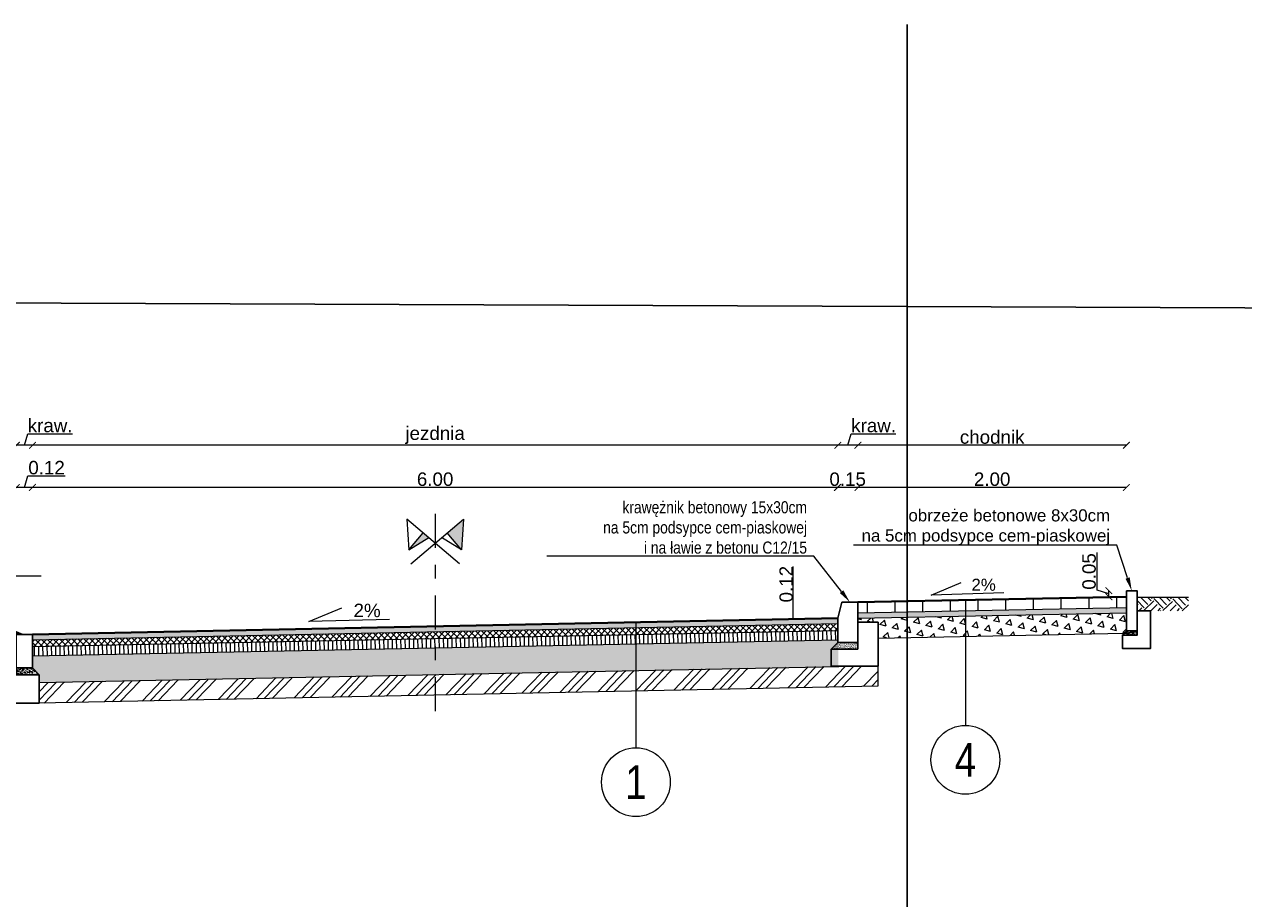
# Model space of a CAD drawing. Header units: metres. Extents: x 274 to 478, y -633 to -162.
# Tile 13 of 18: x 454.97 to 464.05, y -609.9 to -603.39. Entities that reach past the tile are written whole.
import ezdxf
from ezdxf import colors
from ezdxf.entities.mleader import LeaderData, LeaderLine
from ezdxf.math import Vec2, Vec3

# ---------------------------------------------------------------- set-up
doc = ezdxf.new("R2010")
doc.units = ezdxf.units.M
doc.linetypes.add('DASHDOTX2', pattern=[50.8, 25.4, -12.7, 0, -12.7])
doc.layers.add('_brudnopis', color=50, linetype='Continuous', lineweight=30, plot=False)
doc.layers.add('Dr-Kontur', color=170, linetype='Continuous')
for name, color, linetype, lineweight in [('Dr-Wymiar', 7, 'Continuous', 30), ('M_PRZEKROJE CZERWONE', 1, 'Continuous', 40), ('M_Szczegóły wymiar', 7, 'Continuous', 15), ('M_szczegóły_hatch', 251, 'Continuous', 9), ('M_szczegóły_projektowane', 1, 'Continuous', 15), ('Opis', 7, 'Continuous', 15), ('Podsypka cementowo-piaskowa', 251, 'Continuous', 15), ('Przekrojowa', 7, 'Continuous', 30), ('Wymiar', 7, 'Continuous', 15)]:
    doc.layers.add(name, color=color, linetype=linetype, lineweight=lineweight)
doc.styles.add('Opis_1_25', font='arial.ttf', dxfattribs={"height": 0.1})
doc.styles.get("Standard").update_dxf_attribs({"font": 'arial.ttf'})
doc.dimstyles.new('1_25_DK$0', dxfattribs={"dimtxt": 0.05, "dimasz": 0.05, "dimexe": 0.02, "dimexo": 0.05, "dimgap": 0.01, "dimtad": 1, "dimzin": 3, "dimdsep": 46, "dimtxsty": 'Opis_1_25', "dimblk": 'ARCHTICK', "dimcen": 0.05, "dimse1": 1, "dimse2": 1, "dimclrd": 256, "dimclre": 256, "dimazin": 3, "dimtfac": 1, "dimtofl": 0, "dimtmove": 0, "dimatfit": 3, "dimldrblk": 'ARCHTICK', "dimfxl": 1, "dimfrac": 2, "dimtolj": 1, "dimtzin": 3, "dimlwd": -1, "dimlwe": -1, "dimarcsym": 0})
doc.dimstyles.new('Kopia 1_50_DK', dxfattribs={"dimtxt": 0.1, "dimasz": 0.06, "dimexe": 0.02, "dimexo": 0.05, "dimgap": 0.04, "dimtad": 1, "dimzin": 3, "dimdsep": 46, "dimtxsty": 'Opis_1_25', "dimblk": 'ARCHTICK', "dimcen": 0.05, "dimse1": 1, "dimse2": 1, "dimclrd": 256, "dimclre": 256, "dimazin": 3, "dimtfac": 1, "dimtofl": 0, "dimtmove": 0, "dimatfit": 3, "dimldrblk": 'ARCHTICK', "dimfxl": 1, "dimfrac": 2, "dimtolj": 1, "dimtzin": 3, "dimlwd": -1, "dimlwe": -1, "dimarcsym": 0})

# ---------------------------------------------------------------- blocks, each defined once
blk = doc.blocks.new('_ArchTick')
at = {"color": 0, "linetype": 'ByBlock', "lineweight": 0, "const_width": 0.15}
blk.add_lwpolyline([(-0.5, -0.5), (0.5, 0.5)], dxfattribs=at)
blk = doc.blocks.new('*D48')
at = {"layer": 'Defpoints', "color": 0, "transparency": 16777216}
for p in [(461.1802, -606.8363), (461.1802, -607.4797), (463.1802, -607.6504)]:
    blk.add_point(p, dxfattribs=at)
at = {"layer": 'Wymiar', "transparency": 16777216}
blk.add_line((463.1802, -606.8363), (461.1802, -606.8363), dxfattribs=at)
at = {"layer": 'Wymiar', "transparency": 16777216, "xscale": 0.05, "yscale": 0.05, "zscale": 0.05, "rotation": 180}
blk.add_blockref('_ArchTick', (461.1802, -606.8363), dxfattribs=at)
at = {"layer": 'Wymiar', "transparency": 16777216, "xscale": 0.05, "yscale": 0.05, "zscale": 0.05}
blk.add_blockref('_ArchTick', (463.1802, -606.8363), dxfattribs=at)
at = {"layer": 'Wymiar', "color": 0, "transparency": 16777216, "insert": (462.1802, -606.7753), "char_height": 0.1, "attachment_point": 5, "style": 'Opis_1_25'}
blk.add_mtext('\\A1;2.00', dxfattribs=at)
blk = doc.blocks.new('*D49')
at = {"layer": 'Defpoints', "color": 0, "transparency": 16777216}
for p in [(461.0267, -606.8363), (461.1802, -607.4797), (461.0267, -607.5998)]:
    blk.add_point(p, dxfattribs=at)
at = {"layer": 'Wymiar', "transparency": 16777216}
blk.add_line((461.1802, -606.8363), (461.0267, -606.8363), dxfattribs=at)
at = {"layer": 'Wymiar', "transparency": 16777216, "xscale": 0.05, "yscale": 0.05, "zscale": 0.05, "rotation": 180}
blk.add_blockref('_ArchTick', (461.0267, -606.8363), dxfattribs=at)
at = {"layer": 'Wymiar', "transparency": 16777216, "xscale": 0.05, "yscale": 0.05, "zscale": 0.05}
blk.add_blockref('_ArchTick', (461.1802, -606.8363), dxfattribs=at)
at = {"layer": 'Wymiar', "color": 0, "transparency": 16777216, "insert": (461.1035, -606.7753), "char_height": 0.1, "attachment_point": 5, "style": 'Opis_1_25'}
blk.add_mtext('\\A1;0.15', dxfattribs=at)
blk = doc.blocks.new('*D50')
at = {"layer": 'Defpoints', "color": 0, "transparency": 16777216}
for p in [(461.1802, -606.5223), (463.1802, -607.6504), (461.1802, -607.6904)]:
    blk.add_point(p, dxfattribs=at)
at = {"layer": 'Wymiar', "transparency": 16777216}
blk.add_line((463.1802, -606.5223), (461.1802, -606.5223), dxfattribs=at)
at = {"layer": 'Wymiar', "transparency": 16777216, "xscale": 0.05, "yscale": 0.05, "zscale": 0.05, "rotation": 180}
blk.add_blockref('_ArchTick', (461.1802, -606.5223), dxfattribs=at)
at = {"layer": 'Wymiar', "transparency": 16777216, "xscale": 0.05, "yscale": 0.05, "zscale": 0.05}
blk.add_blockref('_ArchTick', (463.1802, -606.5223), dxfattribs=at)
at = {"layer": 'Wymiar', "color": 0, "transparency": 16777216, "insert": (462.1802, -606.4615), "char_height": 0.1, "attachment_point": 5, "style": 'Opis_1_25'}
blk.add_mtext('\\A1;chodnik', dxfattribs=at)
blk = doc.blocks.new('*D61')
at = {"layer": 'Defpoints', "color": 0, "transparency": 16777216}
for p in [(455.0302, -606.8363), (461.0302, -607.8104), (455.0302, -607.9304)]:
    blk.add_point(p, dxfattribs=at)
at = {"layer": 'Wymiar', "transparency": 16777216}
blk.add_line((461.0302, -606.8363), (455.0302, -606.8363), dxfattribs=at)
at = {"layer": 'Wymiar', "transparency": 16777216, "xscale": 0.05, "yscale": 0.05, "zscale": 0.05, "rotation": 180}
blk.add_blockref('_ArchTick', (455.0302, -606.8363), dxfattribs=at)
at = {"layer": 'Wymiar', "transparency": 16777216, "xscale": 0.05, "yscale": 0.05, "zscale": 0.05}
blk.add_blockref('_ArchTick', (461.0302, -606.8363), dxfattribs=at)
at = {"layer": 'Wymiar', "color": 0, "transparency": 16777216, "insert": (458.0302, -606.7753), "char_height": 0.1, "attachment_point": 5, "style": 'Opis_1_25'}
blk.add_mtext('\\A1;6.00', dxfattribs=at)
blk = doc.blocks.new('*D62')
at = {"layer": 'Defpoints', "color": 0, "transparency": 16777216}
for p in [(454.9102, -606.8363), (454.9102, -607.9304), (455.0302, -607.9304)]:
    blk.add_point(p, dxfattribs=at)
at = {"layer": 'Wymiar', "transparency": 16777216}
for p, q in [((454.9702, -606.8363), (454.996, -606.7503)), ((454.996, -606.7503), (455.2747, -606.7503)), ((455.0302, -606.8363), (454.9102, -606.8363))]:
    blk.add_line(p, q, dxfattribs=at)
at = {"layer": 'Wymiar', "transparency": 16777216, "xscale": 0.05, "yscale": 0.05, "zscale": 0.05, "rotation": 180}
blk.add_blockref('_ArchTick', (454.9102, -606.8363), dxfattribs=at)
at = {"layer": 'Wymiar', "transparency": 16777216, "xscale": 0.05, "yscale": 0.05, "zscale": 0.05}
blk.add_blockref('_ArchTick', (455.0302, -606.8363), dxfattribs=at)
at = {"layer": 'Wymiar', "color": 0, "transparency": 16777216, "insert": (455.1354, -606.6892), "char_height": 0.1, "attachment_point": 5, "style": 'Opis_1_25'}
blk.add_mtext('\\A1;0.12', dxfattribs=at)
blk = doc.blocks.new('*D56')
at = {"layer": 'Defpoints', "color": 0, "transparency": 16777216}
for p in [(461.0302, -606.5223), (461.1802, -607.6904), (461.0302, -607.8104)]:
    blk.add_point(p, dxfattribs=at)
at = {"layer": 'Wymiar', "transparency": 16777216}
for p, q in [((461.1052, -606.5223), (461.1309, -606.4365)), ((461.1309, -606.4365), (461.4633, -606.4365)), ((461.1802, -606.5223), (461.0302, -606.5223))]:
    blk.add_line(p, q, dxfattribs=at)
at = {"layer": 'Wymiar', "transparency": 16777216, "xscale": 0.05, "yscale": 0.05, "zscale": 0.05, "rotation": 180}
blk.add_blockref('_ArchTick', (461.0302, -606.5223), dxfattribs=at)
at = {"layer": 'Wymiar', "transparency": 16777216, "xscale": 0.05, "yscale": 0.05, "zscale": 0.05}
blk.add_blockref('_ArchTick', (461.1802, -606.5223), dxfattribs=at)
at = {"layer": 'Wymiar', "color": 0, "transparency": 16777216, "insert": (461.2971, -606.3757), "char_height": 0.1, "attachment_point": 5, "style": 'Opis_1_25'}
blk.add_mtext('\\A1;kraw.', dxfattribs=at)
blk = doc.blocks.new('*D57')
at = {"layer": 'Defpoints', "color": 0, "transparency": 16777216}
for p in [(455.0302, -606.5223), (461.0302, -607.8104), (455.0302, -607.9304)]:
    blk.add_point(p, dxfattribs=at)
at = {"layer": 'Wymiar', "transparency": 16777216}
blk.add_line((461.0302, -606.5223), (455.0302, -606.5223), dxfattribs=at)
at = {"layer": 'Wymiar', "transparency": 16777216, "xscale": 0.05, "yscale": 0.05, "zscale": 0.05, "rotation": 180}
blk.add_blockref('_ArchTick', (455.0302, -606.5223), dxfattribs=at)
at = {"layer": 'Wymiar', "transparency": 16777216, "xscale": 0.05, "yscale": 0.05, "zscale": 0.05}
blk.add_blockref('_ArchTick', (461.0302, -606.5223), dxfattribs=at)
at = {"layer": 'Wymiar', "color": 0, "transparency": 16777216, "insert": (458.0302, -606.4476), "char_height": 0.1, "attachment_point": 5, "style": 'Opis_1_25'}
blk.add_mtext('\\A1;jezdnia', dxfattribs=at)
blk = doc.blocks.new('*D47')
at = {"layer": 'Defpoints', "color": 0, "transparency": 16777216}
for p in [(454.9102, -606.5223), (454.9102, -607.9304), (455.0302, -607.9304)]:
    blk.add_point(p, dxfattribs=at)
at = {"layer": 'Wymiar', "transparency": 16777216}
for p, q in [((454.9702, -606.5223), (454.9959, -606.4365)), ((454.9959, -606.4365), (455.3283, -606.4365)), ((455.0302, -606.5223), (454.9102, -606.5223))]:
    blk.add_line(p, q, dxfattribs=at)
at = {"layer": 'Wymiar', "transparency": 16777216, "xscale": 0.05, "yscale": 0.05, "zscale": 0.05, "rotation": 180}
blk.add_blockref('_ArchTick', (454.9102, -606.5223), dxfattribs=at)
at = {"layer": 'Wymiar', "transparency": 16777216, "xscale": 0.05, "yscale": 0.05, "zscale": 0.05}
blk.add_blockref('_ArchTick', (455.0302, -606.5223), dxfattribs=at)
at = {"layer": 'Wymiar', "color": 0, "transparency": 16777216, "insert": (455.1621, -606.3757), "char_height": 0.1, "attachment_point": 5, "style": 'Opis_1_25'}
blk.add_mtext('\\A1;kraw.', dxfattribs=at)
blk = doc.blocks.new('*D148')
at = {"layer": 'Defpoints', "color": 0, "transparency": 16777216}
for p in [(460.6989, -607.6904), (461.0602, -607.6904), (461.0302, -607.8104)]:
    blk.add_point(p, dxfattribs=at)
at = {"layer": 'Wymiar', "transparency": 16777216}
for p, q in [((460.6989, -607.6904), (460.6989, -607.4252)), ((460.6989, -607.8104), (460.6989, -607.6904))]:
    blk.add_line(p, q, dxfattribs=at)
at = {"layer": 'Wymiar', "transparency": 16777216, "xscale": 0.003, "yscale": 0.003, "zscale": 0.003}
for p, rotation in [((460.6989, -607.6904), 90), ((460.6989, -607.8104), 270)]:
    blk.add_blockref('_ArchTick', p, dxfattribs=dict(at, rotation=rotation))
at = {"layer": 'Wymiar', "color": 0, "transparency": 16777216, "insert": (460.6461, -607.5563), "char_height": 0.1, "attachment_point": 5, "rotation": 90, "style": 'Opis_1_25'}
blk.add_mtext('\\A1;0.12', dxfattribs=at)
blk = doc.blocks.new('*D149')
at = {"layer": 'Defpoints', "color": 0, "transparency": 16777216}
for p in [(463.0497, -607.605), (463.1802, -607.605), (463.1802, -607.6504)]:
    blk.add_point(p, dxfattribs=at)
at = {"layer": 'Wymiar', "transparency": 16777216}
for p, q in [((462.9636, -607.6019), (462.9636, -607.3214)), ((463.0497, -607.6277), (462.9636, -607.6019)), ((463.0497, -607.6504), (463.0497, -607.605))]:
    blk.add_line(p, q, dxfattribs=at)
at = {"layer": 'Wymiar', "transparency": 16777216, "xscale": 0.05, "yscale": 0.05, "zscale": 0.05}
for p, rotation in [((463.0497, -607.605), 90), ((463.0497, -607.6504), 270)]:
    blk.add_blockref('_ArchTick', p, dxfattribs=dict(at, rotation=rotation))
at = {"layer": 'Wymiar', "color": 0, "transparency": 16777216, "insert": (462.9026, -607.4617), "char_height": 0.1, "attachment_point": 5, "rotation": 90, "style": 'Opis_1_25'}
blk.add_mtext('\\A1;0.05', dxfattribs=at)

msp = doc.modelspace()

# ---------------------------------------------------------------- hatches: boundary and pattern name
at = {"layer": 'Dr-Wymiar', "lineweight": 9}
for points in [[(458.2405, -607.0716), (458.1189, -607.1747), (458.2257, -607.3005)], [(457.9829, -607.2098), (457.9414, -607.1747), (457.8347, -607.3005)]]:
    msp.add_hatch(color=256, dxfattribs=at).paths.add_polyline_path(points)
at = {"layer": 'M_szczegóły_hatch'}
h = msp.add_hatch(dxfattribs=at)
h.set_pattern_fill('LINE', color=256, scale=0.065, angle=90)
h.set_pattern_definition([(90, (-1380.43978, -613.83387), (-0.206375, 1e-17), [])])
h.paths.add_polyline_path([(463.1802, -607.7304), (463.1802, -607.6504), (461.1802, -607.6904), (461.1802, -607.7704)])
h = msp.add_hatch(dxfattribs=at)
h.set_pattern_fill('EARTH', color=3, scale=0.4, angle=43.85424)
h.set_pattern_definition([(43.854237, (161.20064, -460.59501), (0.002827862, 0.14139308), [0.1, -0.1]), (43.854237, (161.17466, -460.56797), (0.002827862, 0.14139308), [0.1, -0.1]), (43.854237, (161.14868, -460.54093), (0.002827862, 0.14139308), [0.1, -0.1]), (133.854237, (161.14903, -460.52326), (-0.14139308, 0.002827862), [0.1, -0.1]), (133.854237, (161.17607, -460.49727), (-0.14139308, 0.002827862), [0.1, -0.1]), (133.854237, (161.20311, -460.47129), (-0.14139308, 0.002827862), [0.1, -0.1])])
h.paths.add_polyline_path([(463.6432, -607.7541), (463.6432, -607.655), (463.2602, -607.655), (463.2582, -607.754)])
h = msp.add_hatch(dxfattribs=at)
h.set_pattern_fill('AR-SAND', color=256, scale=0.0005)
h.set_pattern_definition([(37.5, (150.185515, -613.82386), (-0.0008000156, 0.0244706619), [0, -0.019304, 0, -0.02159, 0, -0.0206375]), (7.5, (150.185515, -613.82386), (0.022476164, 0.035841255), [0, -0.010414, 0, -0.017399, 0, -0.0066675]), (327.5, (150.169894, -613.82386), (0.0395496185, 7.18592e-05), [0, -0.00635, 0, -0.02286, 0, -0.029845]), (317.5, (150.169894, -613.82386), (0.0381778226, 0.011146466), [0, -0.003175, 0, -0.014986, 0, -0.017145])])
h.paths.add_polyline_path([(461.1802, -607.809), (461.1802, -607.7704), (463.1802, -607.7304), (463.1802, -607.7705), (461.2514, -607.809)])
h = msp.add_hatch(color=256, dxfattribs=at)
h.dxf.hatch_style = 1
h.paths.add_polyline_path([(461.031, -607.8504), (461.0302, -607.8104), (455.0302, -607.9304), (455.0302, -607.9704)])
at = {"layer": 'M_szczegóły_hatch', "ltscale": 0.1}
h = msp.add_hatch(dxfattribs=at)
h.set_pattern_fill('NET', color=256, scale=0.01, angle=46.14576)
h.set_pattern_definition([(46.145763, (301.698782, -640.314108), (-0.0228950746, 0.0219972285), []), (136.145763, (301.698782, -640.314108), (-0.0219972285, -0.0228950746), [])])
h.paths.add_polyline_path([(461.032, -607.9004), (461.031, -607.8504), (455.0302, -607.9704), (455.0302, -608.0204)])
at = {"layer": 'M_szczegóły_hatch'}
h = msp.add_hatch(dxfattribs=at)
h.set_pattern_fill('TRIANG', color=256, scale=0.01, angle=45)
h.set_pattern_definition([(105, (15667.526704, 2353.83686), (-0.09200443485, 0.02465251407), [0.047625, -0.047625]), (165, (15667.526704, 2353.83686), (-0.0673519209, -0.0673519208), [0.047625, -0.047625]), (45, (15667.4807, 2353.84919), (-0.02465251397, 0.0920044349), [0.047625, -0.047625])])
h.paths.add_polyline_path([(461.3302, -607.8404), (461.1802, -607.8404), (461.1802, -607.8104), (463.1802, -607.7705), (463.1802, -607.905), (463.1644, -607.9208), (461.3302, -607.9574)])
h = msp.add_hatch(dxfattribs=at)
h.set_pattern_fill('LINE', color=256, scale=0.01, angle=91.14576)
h.set_pattern_definition([(91.1457628, (-1362.033744, -1502.930383), (-0.0317436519, -0.00063487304), [])])
h.paths.add_polyline_path([(461.0334, -607.9704), (461.032, -607.9004), (455.0302, -608.0204), (455.0302, -608.0904)])
at = {"layer": 'M_szczegóły_hatch', "transparency": 33554636}
h = msp.add_hatch(dxfattribs=at)
h.set_pattern_fill('TRIANG', color=256, scale=0.01, angle=46.14576)
h.set_pattern_definition([(106.145763, (-1344.9607, -1478.86015), (-0.0924789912, 0.0228078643), [0.047625, -0.047625]), (166.145763, (-1344.9607, -1478.86015), (-0.0659916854, -0.0686852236), [0.047625, -0.047625]), (46.145763, (-1345.00694, -1478.84875), (-0.0264873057, 0.0914930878), [0.047625, -0.047625])])
h.paths.add_polyline_path([(461.0355, -608.1704), (461.0334, -607.9704), (455.0302, -608.0904), (455.0302, -608.1804), (455.0802, -608.2304), (455.0802, -608.2895)])
at = {"layer": 'M_szczegóły_hatch'}
h = msp.add_hatch(dxfattribs=at)
h.set_pattern_fill('GOST_GROUND', color=256, scale=0.02, angle=1.14576)
h.set_pattern_definition([(46.145763, (-1699.98524, -1499.24333), (0.282786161, 0.005655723), [0.4]), (46.145763, (-1699.92526, -1499.24213), (0.282786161, 0.005655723), [0.4]), (46.145763, (-1699.86527, -1499.24093), (0.282786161, 0.005655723), [0.4])])
h.paths.add_polyline_path([(455.0801, -608.4425), (461.3297, -608.3145), (461.3297, -608.168), (460.9797, -608.168), (455.0802, -608.2895)])
at = {"layer": 'Podsypka cementowo-piaskowa'}
h = msp.add_hatch(dxfattribs=at)
h.set_pattern_fill('AR-SAND', color=256, scale=0.01, style=0)
h.set_pattern_definition([(37.5, (145.404469, -464.838772), (-0.0006299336, 0.0192682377), [0, -0.0152, 0, -0.017, 0, -0.01625]), (7.5, (145.404469, -464.838772), (0.017697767, 0.0282214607), [0, -0.0082, 0, -0.0137, 0, -0.00525]), (327.5, (145.392169, -464.838772), (0.0311414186, 5.65905e-05), [0, -0.005, 0, -0.018, 0, -0.0235]), (317.5, (145.392169, -464.838772), (0.030061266, 0.0087767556), [0, -0.0025, 0, -0.0118, 0, -0.0135])])
h.paths.add_polyline_path([(463.2602, -607.905), (463.1802, -607.905), (463.1502, -607.935), (463.2602, -607.935)])
h = msp.add_hatch(dxfattribs=at)
h.set_pattern_fill('AR-SAND', color=256, scale=0.0002, style=0)
h.set_pattern_definition([(37.5, (6600983.342128, 5738112.969607), (-0.000320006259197, 0.009788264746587), [0, -0.0077216, 0, -0.008636, 0, -0.008255]), (7.5, (6600983.342128, 5738112.969607), (0.00899046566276, 0.014336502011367), [0, -0.0041656, 0, -0.0069596, 0, -0.002667]), (327.5, (6600983.335879, 5738112.969607), (0.015819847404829, 2.8743693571e-05), [0, -0.00254, 0, -0.009144, 0, -0.011938]), (317.5, (6600983.335879, 5738112.969607), (0.015271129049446, 0.004458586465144), [0, -0.00127, 0, -0.0059944, 0, -0.006858])])
h.paths.add_polyline_path([(461.1802, -607.9904), (461.1802, -608.0404), (460.9802, -608.0404), (461.0302, -607.9904)])
h = msp.add_hatch(dxfattribs=at)
h.set_pattern_fill('AR-SAND', color=256, scale=0.01, style=0)
h.set_pattern_definition([(37.5, (150.755157, -465.134065), (-0.0006299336, 0.0192682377), [0, -0.0152, 0, -0.017, 0, -0.01625]), (7.5, (150.755157, -465.134065), (0.017697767, 0.0282214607), [0, -0.0082, 0, -0.0137, 0, -0.00525]), (327.5, (150.742857, -465.134065), (0.0311414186, 5.65905e-05), [0, -0.005, 0, -0.018, 0, -0.0235]), (317.5, (150.742857, -465.134065), (0.030061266, 0.0087767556), [0, -0.0025, 0, -0.0118, 0, -0.0135])])
h.paths.add_polyline_path([(455.0302, -608.1804), (454.9102, -608.1804), (454.9102, -608.2304), (455.0802, -608.2304)])

# ---------------------------------------------------------------- linework, layer by layer
at = {"layer": '_brudnopis', "flags": 128}
msp.add_lwpolyline([(461.5461, -603.3882), (461.5461, -618.0765)], dxfattribs=at)
msp.add_lwpolyline([(477.9231, -605.5526), (477.9231, -614.63), (469.3184, -614.63), (469.3184, -619.3358), (442.6408, -619.3358), (442.6408, -605.4134)], close=True, dxfattribs=at)
at = {"layer": 'Dr-Kontur'}
msp.add_line((461.0312, -607.8604), (461.0302, -607.8104), dxfattribs=at)
at = {"layer": 'Dr-Wymiar', "linetype": 'DASHDOTX2', "lineweight": 9, "ltscale": 0.01}
msp.add_line((458.0302, -607.0323), (458.0302, -608.5667), dxfattribs=at)
at = {"layer": 'Dr-Wymiar', "lineweight": 9}
for p, q in [((458.2116, -607.4039), (457.8199, -607.0716)), ((457.8199, -607.0716), (457.8347, -607.3005)), ((457.8487, -607.4039), (458.2405, -607.0716)), ((458.2405, -607.0716), (458.2257, -607.3005)), ((457.8347, -607.3005), (457.9414, -607.1747)), ((457.8347, -607.3005), (457.9829, -607.2098)), ((458.2257, -607.3005), (458.0775, -607.2098)), ((458.2257, -607.3005), (458.1189, -607.1747))]:
    msp.add_line(p, q, dxfattribs=at)
at = {"layer": 'M_PRZEKROJE CZERWONE'}
msp.add_line((461.0302, -607.8104), (455.0302, -607.9304), dxfattribs=at)
msp.add_lwpolyline([(461.1802, -607.6904), (463.1802, -607.6504)], dxfattribs=at)
at = {"layer": 'M_Szczegóły wymiar'}
for points in [[(462.2681, -607.6203), (461.7267, -607.6375), (461.9483, -607.5437)], [(457.6913, -607.8191), (457.0896, -607.8353), (457.3364, -607.7323)]]:
    msp.add_lwpolyline(points, dxfattribs=at)
at = {"layer": 'M_szczegóły_hatch', "color": 3}
msp.add_lwpolyline([(463.6432, -607.655), (463.2602, -607.655)], dxfattribs=at)
at = {"layer": 'M_szczegóły_projektowane'}
for points in [[(461.1802, -607.7704), (463.1802, -607.7304)], [(455.0302, -607.9704), (461.031, -607.8504)], [(461.1802, -607.8104), (463.1802, -607.7705)], [(455.0302, -608.0204), (461.032, -607.9004)], [(461.3302, -607.9574), (463.1644, -607.9208)], [(455.0302, -608.0904), (461.0334, -607.9704)], [(455.0801, -608.4395), (461.3297, -608.3145), (461.3297, -608.168)], [(455.0802, -608.2895), (461.0374, -608.1703)]]:
    msp.add_lwpolyline(points, dxfattribs=at)
at = {"layer": 'Opis'}
for p, q in [((461.9809, -607.6744), (461.9809, -608.6079)), ((459.5261, -607.8405), (459.5261, -608.774))]:
    msp.add_line(p, q, dxfattribs=at)
for centre in [(461.9809, -608.8643), (459.5261, -609.0304)]:
    msp.add_circle(centre, 0.2564, dxfattribs=at)
at = {"layer": 'Przekrojowa', "color": 5}
for p, q in [((461.0302, -607.9904), (460.9802, -608.0404)), ((461.1802, -607.9904), (461.1802, -608.0404))]:
    msp.add_line(p, q, dxfattribs=at)
for points in [[(463.1802, -607.605), (463.2602, -607.605), (463.2602, -607.905), (463.1802, -607.905)], [(461.0602, -607.6904), (461.1802, -607.6904), (461.1802, -607.9904), (461.0302, -607.9904), (461.0302, -607.8104)], [(463.3602, -607.755), (463.2602, -607.755), (463.2602, -607.935), (463.1502, -607.935), (463.1502, -608.035), (463.3602, -608.035)], [(454.9102, -607.9304), (455.0302, -607.9304), (455.0302, -608.1804), (454.9102, -608.1804)], [(463.2602, -607.905), (463.1802, -607.905), (463.1502, -607.935), (463.2602, -607.935)]]:
    msp.add_lwpolyline(points, close=True, dxfattribs=at)
for points in [[(461.1802, -607.8404), (461.3302, -607.8404), (461.3297, -608.168), (460.9797, -608.168), (460.9802, -608.0404)], [(455.0802, -608.2304), (455.0801, -608.4425), (454.7823, -608.4425), (454.7824, -608.0941), (454.9134, -608.0904)], [(454.9102, -608.0554), (454.9102, -608.2304), (455.0802, -608.2304)], [(461.1802, -608.0404), (460.9802, -608.0404)], [(455.0302, -608.1804), (455.0802, -608.2304)]]:
    msp.add_lwpolyline(points, dxfattribs=at)
at = {"layer": 'Wymiar', "elevation": -0.0001, "flags": 128}
msp.add_lwpolyline([(455.0802, -608.4015), (455.0802, -608.3504)], dxfattribs=at)

# ---------------------------------------------------------------- texts
at = {"layer": 'Opis', "insert": (462.0258, -607.6064), "char_height": 0.09, "width": 560.07, "attachment_point": 7, "style": 'Opis_1_25'}
msp.add_mtext('{\\fArial|b0|i0|c238|p34;2%}', dxfattribs=at)
at = {"layer": 'Opis', "insert": (457.4222, -607.8024), "char_height": 0.1, "width": 622.3, "attachment_point": 7, "rotation": 359.72145, "style": 'Opis_1_25'}
msp.add_mtext('2%', dxfattribs=at)
at = {"layer": 'Opis', "char_height": 0.25, "attachment_point": 5}
for s, insert in [('{\\fArial Narrow|b0|i0|c238|p34;4}', (461.9809, -608.8643)), ('{\\fArial Narrow|b0|i0|c238|p34;1}', (459.5261, -609.0304))]:
    msp.add_mtext_dynamic_manual_height_columns(s, width=0.320226, gutter_width=2.5, heights=[0], dxfattribs=dict(at, insert=insert))

# ---------------------------------------------------------------- dimensions: what is measured, and where the dimension line sits
at = {"layer": 'Wymiar'}
for base, p1, p2, text, picture, middle in [((454.9102, -606.5223), (455.0302, -607.9304), (454.9102, -607.9304), 'kraw.', '*D47', (455.0059, -606.3757)), ((461.0302, -606.5223), (461.1802, -607.6904), (461.0302, -607.8104), 'kraw.', '*D56', (461.1409, -606.3757)), ((455.0302, -606.5223), (461.0302, -607.8104), (455.0302, -607.9304), 'jezdnia', '*D57', (458.0302, -606.4476)), ((461.1802, -606.8363), (463.1802, -607.6504), (461.1802, -607.4797), '2.00', '*D48', (462.1802, -606.7753))]:
    dim = msp.add_linear_dim(base=base, p1=p1, p2=p2, angle=180, text=text, dimstyle='1_25_DK$0', override={"dimtmove": 1}, dxfattribs=at)
    dim.commit()
    dim.dimension.update_dxf_attribs({"geometry": picture, "text_midpoint": middle})
dim = msp.add_linear_dim(base=(461.1802, -606.5223), p1=(463.1802, -607.6504), p2=(461.1802, -607.6904), angle=180, text='chodnik', dimstyle='1_25_DK$0', dxfattribs=at)
dim.commit()
dim.dimension.update_dxf_attribs({"geometry": '*D50', "text_midpoint": (462.1802, -606.4615)})
for base, p1, p2, angle, dimstyle, override, picture, middle in [((454.9102, -606.8363), (455.0302, -607.9304), (454.9102, -607.9304), 180, '1_25_DK$0', {"dimtmove": 1}, '*D62', (455.006, -606.6892)), ((455.0302, -606.8363), (461.0302, -607.8104), (455.0302, -607.9304), 180, '1_25_DK$0', {"dimtmove": 1}, '*D61', (458.0302, -606.7753)), ((463.0497, -607.605), (463.1802, -607.6504), (463.1802, -607.605), 90, '1_25_DK$0', {"dimtmove": 1}, '*D149', (462.9026, -607.5919)), ((460.6989, -607.6904), (461.0302, -607.8104), (461.0602, -607.6904), 90, 'Kopia 1_50_DK', {"dimscale": 0.05, "dimgap": 0.035}, '*D148', (460.6461, -607.5563))]:
    dim = msp.add_linear_dim(base=base, p1=p1, p2=p2, angle=angle, dimstyle=dimstyle, override=override, dxfattribs=at)
    dim.commit()
    dim.dimension.update_dxf_attribs({"geometry": picture, "text_midpoint": middle})
dim = msp.add_linear_dim(base=(461.0267, -606.8363), p1=(461.1802, -607.4797), p2=(461.0267, -607.5998), angle=180, dimstyle='1_25_DK$0', override={"dimtmove": 1}, dxfattribs=at)
dim.commit()
dim.dimension.update_dxf_attribs({"geometry": '*D49', "text_midpoint": (461.1035, -606.8363), "dimtype": 128})

# ---------------------------------------------------------------- leaders
at = {"layer": 'Opis'}
ml = msp.add_multileader_mtext('Standard', dxfattribs=at)
ml.set_content('{\\fArial Narrow|b0|i0|c238|p34;krawężnik betonowy 15x30cm\\Pna 5cm podsypce cem-piaskowej \\Pi na ławie z betonu C12/15}', color=256, style='Opis_1_25')
ml.set_leader_properties(color=256, linetype='ByLayer', lineweight=-1)
ml.build(insert=Vec2(0, 0))
ml.multileader.update_dxf_attribs({"has_dogleg": 0, "text_left_attachment_type": 5, "text_right_attachment_type": 5, "dogleg_length": 0.15, "arrow_head_size": 0.1})
ctx = ml.context
ctx.base_point, ctx.char_height, ctx.arrow_head_size, ctx.landing_gap_size, ctx.plane_origin = Vec3(459.2461, -607.3487), 0.09, 0.1, 0.05, Vec3(457.9385, -607.1187)
ctx.left_attachment, ctx.right_attachment, ctx.text_align_type = 5, 5, 2
notes = []
notes.append((ctx, [(0, (1, 1, 0), (461.0008, -607.3487), (-1, 0), 0.15, [(1, [(461.1202, -607.6904)], 0, [])])]))
ctx.mtext.insert, ctx.mtext.alignment, ctx.mtext.flow_direction = Vec3(460.8008, -606.9388), 3, 5
ml = msp.add_multileader_mtext('Standard', dxfattribs=at)
ml.set_content('\\A1;obrzeże betonowe 8x30cm \\Pna 5cm podsypce cem-piaskowej', color=256, style='Opis_1_25')
ml.set_leader_properties(color=256, linetype='ByLayer', lineweight=-1)
ml.build(insert=Vec2(0, 0))
ml.multileader.update_dxf_attribs({"has_dogleg": 0, "text_left_attachment_type": 5, "text_right_attachment_type": 5, "dogleg_length": 0.15, "arrow_head_size": 0.1})
ctx = ml.context
ctx.base_point, ctx.char_height, ctx.arrow_head_size, ctx.landing_gap_size, ctx.plane_origin = Vec3(461.1739, -607.2658), 0.09, 0.1, 0.05, Vec3(465.1716, -606.8587)
ctx.left_attachment, ctx.right_attachment, ctx.text_align_type = 5, 5, 2
notes.append((ctx, [(1, (1, 1, 0), (463.2589, -607.2658), (-1, 0), 0.15, [(1, [(463.2202, -607.605)], 0, [])])]))
ctx.mtext.insert, ctx.mtext.alignment, ctx.mtext.flow_direction = Vec3(463.0589, -606.9989), 3, 5
ml = msp.add_multileader_mtext('Standard', dxfattribs=at)
ml.set_content('{\\fArial Narrow|b0|i0|c238|p34;opornik betonowy 12x25cm\\Pna 5cm podsypce cem-piaskowej \\Pi na ławie z betonu C12/15}', color=256, style='Opis_1_25')
ml.set_leader_properties(color=256, linetype='ByLayer', lineweight=-1)
ml.build(insert=Vec2(0, 0))
ml.multileader.update_dxf_attribs({"has_dogleg": 0, "text_left_attachment_type": 5, "text_right_attachment_type": 5, "dogleg_length": 0.15, "arrow_head_size": 0.1})
ctx = ml.context
ctx.base_point, ctx.char_height, ctx.arrow_head_size, ctx.landing_gap_size, ctx.plane_origin = Vec3(453.1073, -607.4937), 0.09, 0.1, 0.05, Vec3(451.7885, -607.3587)
ctx.left_attachment, ctx.right_attachment, ctx.text_align_type = 5, 5, 2
notes.append((ctx, [(1, (1, 1, 0), (452.9573, -607.4937), (1, 0), 0.15, [(1, [(454.9702, -607.9304)], 0, []), (0, [(452.0902, -607.9856)], 0, [])])]))
ctx.mtext.insert, ctx.mtext.alignment, ctx.mtext.flow_direction = Vec3(454.662, -607.0838), 3, 5
for ctx, leaders in notes:
    for number, flags, end, landing, length, lines in leaders:
        leader = LeaderData()
        leader.index, (leader.has_last_leader_line, leader.has_dogleg_vector, leader.attachment_direction) = number, flags
        leader.last_leader_point, leader.dogleg_vector, leader.dogleg_length = Vec3(end), Vec3(landing), length
        for number, points, colour, breaks in lines:
            line = LeaderLine()
            line.index, line.vertices, line.color, line.breaks = number, Vec3.list(points), colors.encode_raw_color(colour), breaks
            leader.lines.append(line)
        ctx.leaders.append(leader)

doc.saveas('drawing.dxf')
